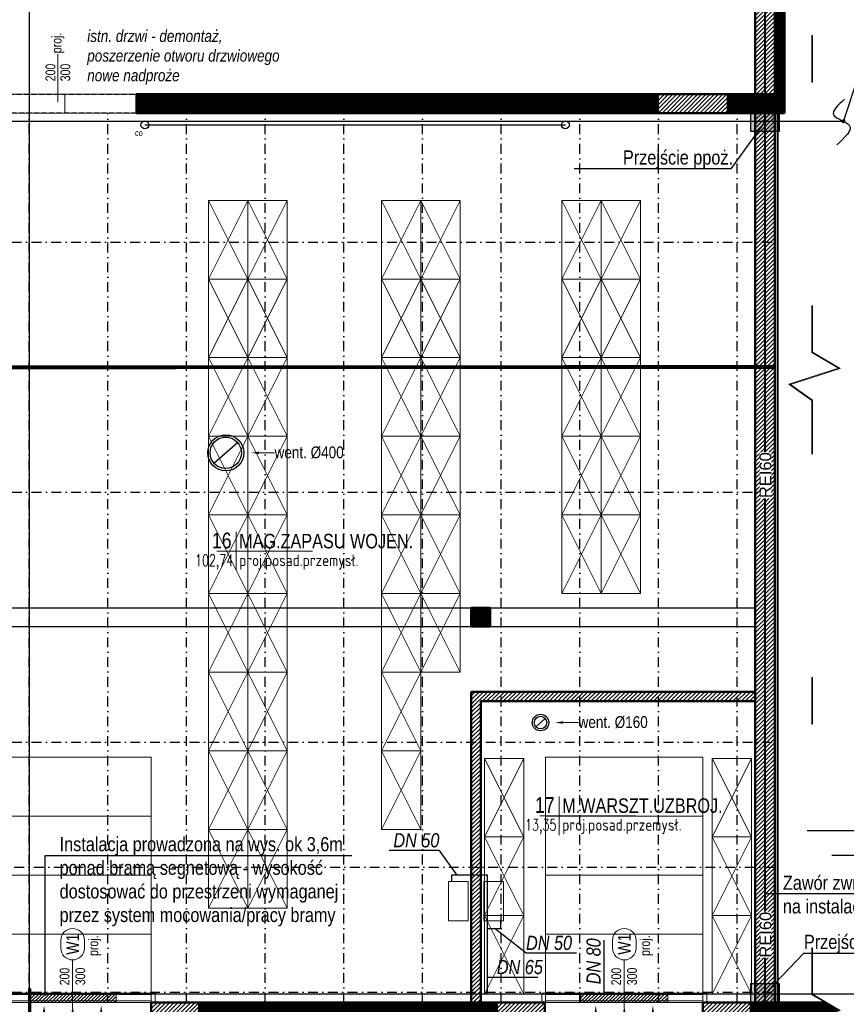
# Model space of a CAD drawing. Header units: centimetres. Extents: x -2715 to 104803, y -1446 to 32152.
# Tile 20 of 31: x 88224 to 89274, y -451 to 801. Entities that reach past the tile are written whole.
import ezdxf
from ezdxf import colors
from ezdxf.entities.mleader import LeaderData, LeaderLine
from ezdxf.enums import TextEntityAlignment as Align
from ezdxf.lldxf.tags import DXFTag
from ezdxf.math import Vec2, Vec3

# ---------------------------------------------------------------- set-up
doc = ezdxf.new("R2010")
doc.units = ezdxf.units.CM
doc.header["$MEASUREMENT"] = 0
for name, pattern in [('ACAD_ISO04W100', [30, 24, -3, 0, -3]), ('DASHDOT2', [0.5, 0.25, -0.125, 0, -0.125]), ('HIDDEN', [9.525, 6.35, -3.175]), ('HIDDENX2', [19.05, 12.7, -6.35])]:
    doc.linetypes.add(name, pattern=pattern)
for name, color, linetype, lineweight in [('0_TXT', 252, 'Continuous', 15), ('0_TXT niewidoczne', 252, 'Continuous', 15), ('1_ doors proj.', 252, 'Continuous', 15), ('1_ hatch', 252, 'Continuous', 9), ('1_ hatch proj.', 252, 'Continuous', 9), ('1_ projection', 252, 'HIDDENX2', 5), ('1_ przerywana  S_CONSTRUCTION', 252, 'DASHDOT2', 25), ('1_ view 1', 252, 'Continuous', 15), ('1_ wall DIV', 252, 'Continuous', 40), ('1_ wall STRUCT', 252, 'Continuous', 50), ('1_ wall STRUCT proj.', 252, 'Continuous', 50), ('1_ wall STRUCT-DIV rozbiorka', 252, 'Continuous', 9), ('2_ doors description proj.', 252, 'Continuous', 15), ('2_ equipment proj._skrzynie', 252, 'Continuous', 9), ('3_ PPOŻ  opisy', 252, 'Continuous', 18), ('przekroj projektowany', 252, 'ACAD_ISO04W100', 70)]:
    doc.layers.add(name, color=color, linetype=linetype, lineweight=lineweight)
doc.layers.add('1_ area', color=252, linetype='Continuous', lineweight=9, plot=False)
for name, color, linetype in [('1_ dach - osie', 252, 'DASHDOT'), ('4_INST._co', 252, 'Continuous'), ('DIM', 252, 'Continuous'), ('IS_Opis', 140, 'SOLID'), ('IS_Zimna_woda', 160, 'SOLID')]:
    doc.layers.add(name, color=color, linetype=linetype)
doc.layers.add('IS_Opisy_działek_Wodociag', color=7, linetype='SOLID', true_color=0x000000)
doc.styles.add('ARIAL', font='arial.ttf', dxfattribs={"width": 0.8})
doc.styles.add('BIKTS', font='bikromsw.shx', dxfattribs={"width": 0.85})
doc.styles.add('opis100', font='ARIALN.TTF', dxfattribs={"height": 18})
doc.styles.get("Standard").update_dxf_attribs({"font": 'ARIALN.TTF'})
doc.styles.add('TXT_D', font='arial.ttf')
doc.styles.add('TXT_M', font='romans.shx', dxfattribs={"width": 0.75, "oblique": 15})
doc.styles.add('TXT_S', font='romand.shx')
tags = doc.linetypes.add('Dash', pattern=[15, 10, -5]).pattern_tags.tags
tags[6:7] = [DXFTag(74, 4), DXFTag(75, 0), DXFTag(340, '0'), DXFTag(46, 0.0), DXFTag(50, 0.0), DXFTag(44, 0.0), DXFTag(45, 0.0)]
tags[4:5] = [DXFTag(74, 4), DXFTag(75, 0), DXFTag(340, '0'), DXFTag(46, 0.0), DXFTag(50, 0.0), DXFTag(44, 0.0), DXFTag(45, 0.0)]
tags = doc.linetypes.add('DASHDOT', pattern=[20, 10, -5, 0, -5]).pattern_tags.tags
tags[10:11] = [DXFTag(74, 4), DXFTag(75, 0), DXFTag(340, '0'), DXFTag(46, 0.0), DXFTag(50, 0.0), DXFTag(44, 0.0), DXFTag(45, 0.0)]
tags[8:9] = [DXFTag(74, 4), DXFTag(75, 0), DXFTag(340, '0'), DXFTag(46, 0.0), DXFTag(50, 0.0), DXFTag(44, 0.0), DXFTag(45, 0.0)]
tags[6:7] = [DXFTag(74, 4), DXFTag(75, 0), DXFTag(340, '0'), DXFTag(46, 0.0), DXFTag(50, 0.0), DXFTag(44, 0.0), DXFTag(45, 0.0)]
tags[4:5] = [DXFTag(74, 4), DXFTag(75, 0), DXFTag(340, '0'), DXFTag(46, 0.0), DXFTag(50, 0.0), DXFTag(44, 0.0), DXFTag(45, 0.0)]
doc.linetypes.add('Rozbiö˘ka', pattern='A,7,[121,msgB.shx,S=1,R=0,X=0.5,Y=-1.826635],7', length=14)
tags = doc.linetypes.add('SOLID', pattern=[10, 10, 0]).pattern_tags.tags
tags[6:7] = [DXFTag(74, 4), DXFTag(75, 0), DXFTag(340, '0'), DXFTag(46, 0.0), DXFTag(50, 0.0), DXFTag(44, 0.0), DXFTag(45, 0.0)]
tags[4:5] = [DXFTag(74, 4), DXFTag(75, 0), DXFTag(340, '0'), DXFTag(46, 0.0), DXFTag(50, 0.0), DXFTag(44, 0.0), DXFTag(45, 0.0)]
doc.linetypes.add('TRACKS', pattern='A,0.15,[130,IS_LineDef.shx,S=0.25,R=0,X=0,Y=0],0.15', length=0.3)
pattern_1 = [(45, (-154, -2e-12), (-2.65165043, 2.65165043), [])]

# ---------------------------------------------------------------- blocks, each defined once
blk = doc.blocks.new('co')
at = {"linetype": 'TRACKS', "ltscale": 10}
blk.add_lwpolyline([(69784.8, -154.6), (70319.2, -154.6)], dxfattribs=at)
for centre in [(69784.8, -154.6), (70319.2, -154.6)]:
    blk.add_circle(centre, 5)
at = {"style": 'BIKTS', "width": 0.8}
blk.add_attdef('W', text='', height=8, rotation=0, dxfattribs=at).set_placement((69777.1, -160.7), align=Align.TOP_CENTER)
blk = doc.blocks.new('vcfnbvcnbvm')
at = {"linetype": 'Dash', "ltscale": 20}
for points in [[(-205, 6), (-5, 6), (-5, 306), (-205, 306), (-205, 6)], [(-205, 231), (-5, 231)], [(-205, 156), (-5, 156)], [(-205, 81), (-5, 81)]]:
    blk.add_lwpolyline(points, dxfattribs=at)
for points in [[(-210, 6), (-205, 6), (-205, -6), (-210, -6), (-210, 6)], [(-210, 6), (-205, 6), (-205, -6), (-210, -6), (-210, 6)], [(-205, 4), (-5, 4), (-5, -4), (-205, -4), (-205, 6)], [(0, 6), (-5, 6), (-5, -6), (0, -6), (0, 6)], [(0, 6), (-5, 6), (-5, -6), (0, -6), (0, 6)]]:
    blk.add_lwpolyline(points)
blk = doc.blocks.new('_OZN.DRZWI')
blk.add_line((0, 0), (61.1, 0))
blk.add_lwpolyline([(-15, 15, -1), (-15, -15), (-25, -15, -1), (-25, 15)], format="xyb", close=True)
at = {"style": 'BIKTS', "width": 0.8}
blk.add_attdef('WYSOK', text='', height=8, rotation=0, dxfattribs=at).set_placement((27.6, 12.7), align=Align.TOP_CENTER)
for p in [(-20, 0), (75.1, 0)]:
    blk.add_attdef('OZN', text='', height=8, rotation=0, dxfattribs=at).set_placement(p, align=Align.MIDDLE)
blk.add_attdef('SZEROK', text='', height=8, rotation=0, dxfattribs=at).set_placement((27.6, -12.4), align=Align.CENTER)
blk = doc.blocks.new('MET')
at = {"layer": '0_TXT niewidoczne'}
for p, q in [((0, -20), (0, 20)), ((-20, 0), (78.7, 0))]:
    blk.add_line(p, q, dxfattribs=at)
at = {"style": 'TXT_D', "width": 0.8, "flags": 4}
blk.add_attdef('NUMER', text='', height=15, dxfattribs=at).set_placement((-6.7, 3.8), align=Align.RIGHT)
blk.add_attdef('NAZWA', (4.1, 3.8), '', height=15, dxfattribs=at)
at = {"layer": '0_TXT niewidoczne', "style": 'TXT_M', "width": 0.8, "flags": 4}
blk.add_attdef('M2', text='', height=12, dxfattribs=at).set_placement((-6.1, -15.4), align=Align.RIGHT)
blk.add_attdef('POSADZKA', (4.1, -15.4), '', height=12, dxfattribs=at)
blk = doc.blocks.new('fdgfhgfhfh')
at = {"layer": 'DIM'}
blk.add_circle((0, 0), 5, dxfattribs=at)
blk.add_circle((0, 0), 5, dxfattribs=at)
at = {"layer": 'przekroj projektowany', "ltscale": 5}
blk.add_line((0, 255.7), (0, -34), dxfattribs=at)
blk.add_lwpolyline([(32.2, 0), (-87.8, 0), (-49.4, -34.3)], dxfattribs=at)
at = {"layer": 'przekroj projektowany', "color": 7, "ltscale": 5, "insert": (-73.2, 29.9), "char_height": 40, "width": 94.44, "attachment_point": 1, "rotation": 90, "style": 'opis100'}
blk.add_mtext('A', dxfattribs=at)
blk = doc.blocks.new('cxvcbvc')
at = {"layer": '1_ dach - osie'}
blk.add_line((-869, 0), (885.7, 0), dxfattribs=at)
at = {"layer": '1_ area', "rotation": 270}
blk.add_blockref('fdgfhgfhfh', (-1080.5, 0), dxfattribs=at)
blk = doc.blocks.new('RDFEWFGRDGBFH')
at = {"layer": '0_TXT', "color": 150, "linetype": 'ByBlock', "lineweight": -2}
blk.add_line((0, -10), (0, -19.6), dxfattribs=at)
blk.add_open_spline([(0, -19.6), (-1.2, -20.8), (-4.4, -23.7), (4.7, -26.4), (0.8, -31.3), (-0.9, -32.6), (-1.1, -32.7)], degree=3, knots=[0, 0, 0, 0, 4.027858, 10.239386, 15.868897, 16.708323, 16.708323, 16.708323, 16.708323], dxfattribs=at)
at = {"layer": '0_TXT', "color": 150}
blk.add_solid([(-1.7, -10), (0, 0), (1.7, -10)], dxfattribs=at)
blk = doc.blocks.new('NAWIEW')
at = {"layer": '1_ hatch proj.', "linetype": 'Dash', "ltscale": 5}
h = blk.add_hatch(dxfattribs=at)
h.set_pattern_fill('ANSI31', color=256, scale=25)
h.set_pattern_definition([(45, (-87022.5463, 436.0692), (-2.20970869, 2.20970869), [])])
h.paths.add_polyline_path([(-55.3, -13), (55.3, -13), (55.3, -1), (-55.3, -1)])
blk.add_lwpolyline([(-55.3, -13), (55.3, -13), (55.3, -1), (-55.3, -1)], close=True, dxfattribs=at)
at = {"layer": '0_TXT'}
for p in [(-36.3, -16.9), (0, -16.9)]:
    blk.add_blockref('RDFEWFGRDGBFH', p, dxfattribs=at)
at = {"layer": '0_TXT', "xscale": -1}
blk.add_blockref('RDFEWFGRDGBFH', (36.3, -16.9), dxfattribs=at)
blk = doc.blocks.new('vfdbvvcnbvnbv')
blk.add_line((0, -51.4), (0, 9.7))
at = {"style": 'BIKTS', "width": 0.8}
blk.add_attdef('OZN', text='', height=8, rotation=90, dxfattribs=at).set_placement((0, 23.8), align=Align.MIDDLE)
blk.add_attdef('WYSOK', text='', height=8, rotation=90, dxfattribs=at).set_placement((-12.7, -23.8), align=Align.TOP_CENTER)
blk.add_attdef('SZEROK', text='', height=8, rotation=90, dxfattribs=at).set_placement((12.4, -23.8), align=Align.CENTER)
blk = doc.blocks.new('vcvcbv')
blk.add_lwpolyline([(-100, 50), (0, 50), (0, 0), (-100, 0), (-100, 50)])
at = {"linetype": 'Dash', "ltscale": 10}
blk.add_lwpolyline([(-100, 0), (0, 50), (0, 0), (-100, 50), (-100, 0)], dxfattribs=at)
blk = doc.blocks.new('sdadsfsdfd')
at = {"layer": '2_ equipment proj._skrzynie', "rotation": 90}
for p in [(1285, 100), (1335, 100), (1505, 100), (1555, 100), (1734, 100), (1784, 100), (1285, 0), (1335, 0), (1505, 0), (1555, 0), (1734, 0), (1784, 0), (1285, -100), (1335, -100), (1505, -100), (1555, -100), (1734, -100), (1784, -100), (1285, -200), (1335, -200), (1505, -200), (1555, -200), (1734, -200), (1784, -200), (1285, -300), (1335, -300), (1505, -300), (1555, -300), (1734, -300), (1784, -300), (1285, -400), (1335, -400), (1505, -400), (1555, -400), (1285, -500), (1335, -500), (1505, -500), (1285, -600), (1335, -600), (1505, -600), (1636, -609.5), (1925, -609.5), (1285, -700), (1335, -700), (1636, -709.5), (1925, -709.5), (1636, -809.5), (1925, -809.5)]:
    blk.add_blockref('vcvcbv', p, dxfattribs=at)
blk = doc.blocks.new('_DOT')
at = {"color": 0, "linetype": 'ByBlock'}
blk.add_line((-0.5, 0), (-1, 0), dxfattribs=at)
at = {"color": 0, "linetype": 'ByBlock', "const_width": 0.5}
blk.add_lwpolyline([(-0.25, 0, 1), (0.25, 0, 1)], format="xyb", close=True, dxfattribs=at)
blk = doc.blocks.new('hgfhgjgjj')
at = {"layer": '1_ przerywana  S_CONSTRUCTION', "color": 150, "linetype": 'Dash', "ltscale": 20}
blk.add_lwpolyline([(-15, -13.2), (15, 13.2)], dxfattribs=at)
for radius in [23, 20]:
    blk.add_circle((0, 0), radius, dxfattribs=at)
at = {"layer": '0_TXT', "color": 150}
ml = blk.add_multileader_mtext('Standard', dxfattribs=at)
ml.set_content('{\\fArial Narrow|b0|i0|c238|p34;\\H83.333333x;went. %%C400} ')
ml.set_leader_properties()
ml.build(insert=Vec2(0, 0))
ml.multileader.update_dxf_attribs({"dogleg_length": 0.36, "arrow_head_size": 10})
ctx = ml.context
ctx.base_point, ctx.char_height, ctx.arrow_head_size, ctx.landing_gap_size, ctx.plane_origin = Vec3(61.9, 0), 0.18, 10, 0.09, Vec3(32.3, 0)
notes = []
notes.append((ctx, [(0, (1, 1, 0), (61.5, 0), (1, 0), 0.36, [(0, [(32.3, 0)], 0, [])])]))
ctx.mtext.insert, ctx.mtext.flow_direction = Vec3(62, 8.1), 5
for ctx, leaders in notes:
    for number, flags, end, landing, length, lines in leaders:
        leader = LeaderData()
        leader.index, (leader.has_last_leader_line, leader.has_dogleg_vector, leader.attachment_direction) = number, flags
        leader.last_leader_point, leader.dogleg_vector, leader.dogleg_length = Vec3(end), Vec3(landing), length
        for number, points, colour, breaks in lines:
            line = LeaderLine()
            line.index, line.vertices, line.color, line.breaks = number, Vec3.list(points), colors.encode_raw_color(colour), breaks
            leader.lines.append(line)
        ctx.leaders.append(leader)
blk = doc.blocks.new('frgfdhgfhgf')
at = {"layer": '1_ przerywana  S_CONSTRUCTION', "color": 150, "linetype": 'Dash', "ltscale": 20}
blk.add_lwpolyline([(-6, -5.3), (6, 5.3)], dxfattribs=at)
at = {"layer": '1_ przerywana  S_CONSTRUCTION', "color": 150, "linetype": 'Dash', "ltscale": 10}
for radius in [10.5, 8]:
    blk.add_circle((0, 0), radius, dxfattribs=at)
at = {"layer": '0_TXT', "color": 150}
ml = blk.add_multileader_mtext('Standard', dxfattribs=at)
ml.set_content('{\\fArial Narrow|b0|i0|c238|p34;\\H83.333333x;went. %%C160}', color=150)
ml.set_leader_properties()
ml.build(insert=Vec2(0, 0))
ml.multileader.update_dxf_attribs({"dogleg_length": 0.36, "arrow_head_size": 10})
ctx = ml.context
ctx.base_point, ctx.char_height, ctx.arrow_head_size, ctx.landing_gap_size, ctx.plane_origin = Vec3(48.3, 0), 0.18, 10, 0.09, Vec3(18.7, 0)
notes = []
notes.append((ctx, [(0, (1, 1, 0), (47.9, 0), (1, 0), 0.36, [(0, [(18.7, 0)], 0, [])])]))
ctx.mtext.insert, ctx.mtext.flow_direction = Vec3(48.4, 8.1), 5
for ctx, leaders in notes:
    for number, flags, end, landing, length, lines in leaders:
        leader = LeaderData()
        leader.index, (leader.has_last_leader_line, leader.has_dogleg_vector, leader.attachment_direction) = number, flags
        leader.last_leader_point, leader.dogleg_vector, leader.dogleg_length = Vec3(end), Vec3(landing), length
        for number, points, colour, breaks in lines:
            line = LeaderLine()
            line.index, line.vertices, line.color, line.breaks = number, Vec3.list(points), colors.encode_raw_color(colour), breaks
            leader.lines.append(line)
        ctx.leaders.append(leader)

msp = doc.modelspace()

# ---------------------------------------------------------------- hatches: boundary and pattern name
at = {"layer": '1_ hatch'}
h = msp.add_hatch(dxfattribs=at)
h.set_pattern_fill('ANSI31', color=256, scale=10)
h.paths.add_polyline_path([(89178.55, 1206.93), (89178.55, 1166.93), (89183.55, 1166.93), (89183.55, 705.93), (89123.55, 705.93), (89123.55, 681.93), (89195.55, 681.93), (89195.55, 1166.93), (89226.12, 1166.93), (89208.85, 1179.22), (89272.05, 1199.53), (89259.37, 1206.93)])
h = msp.add_hatch(dxfattribs=at)
h.set_pattern_fill('ANSI31', color=256, scale=10)
edge = h.paths.add_edge_path()
edge.add_line((88372.05, 681.93), (88372.05, 705.93))
edge.add_line((88372.05, 705.93), (89034.55, 705.93))
edge.add_line((89034.55, 705.93), (89034.55, 681.93))
edge.add_line((89034.55, 681.93), (88373.33, 681.93))
h = msp.add_hatch(dxfattribs=at)
h.set_pattern_fill('ANSI31', color=256, scale=10)
h.paths.add_polyline_path([(88797.55, 28.93), (88797.55, 52.93), (88821.55, 52.93), (88821.55, 28.93)])
h = msp.add_hatch(dxfattribs=at)
h.set_pattern_fill('ANSI31', color=256, scale=10)
h.paths.add_polyline_path([(88451.88, -489.07), (88451.88, -449.07), (88830.05, -449.07), (88830.05, -489.07)])
h = msp.add_hatch(dxfattribs=at)
h.set_pattern_fill('ANSI31', color=256, scale=10)
h.paths.add_polyline_path([(89153.05, -449.07), (89153.05, -489.07), (89214.78, -489.07), (89200.95, -479.23), (89264.14, -458.91), (89247.27, -449.07)])
at = {"layer": '1_ hatch proj.'}
h = msp.add_hatch(dxfattribs=at)
h.set_pattern_fill('ANSI31', color=256, scale=30)
h.set_pattern_definition(pattern_1)
h.paths.add_polyline_path([(89183.55, 705.93), (89158.55, 705.93), (89158.55, 1166.93), (89183.55, 1166.93)])
h = msp.add_hatch(dxfattribs=at)
h.set_pattern_fill('ANSI31', color=256, scale=30)
h.paths.add_polyline_path([(89034.55, 681.93), (89123.55, 681.93), (89123.55, 705.93), (89034.55, 705.93)])
h = msp.add_hatch(dxfattribs=at)
h.set_pattern_fill('ANSI31', color=256, scale=30)
h.set_pattern_definition(pattern_1)
h.paths.add_polyline_path([(89183.55, -449.07), (89158.55, -449.07), (89158.55, 681.93), (89183.55, 681.93)])
h = msp.add_hatch(dxfattribs=at)
h.set_pattern_fill('ANSI31', color=256, scale=30)
h.set_pattern_definition(pattern_1)
h.paths.add_polyline_path([(88809.55, -449.07), (88797.55, -449.07), (88797.55, -54.07), (89158.55, -54.07), (89158.55, -66.07), (88809.55, -66.07)])
h = msp.add_hatch(dxfattribs=at)
h.set_pattern_fill('ANSI31', color=256, scale=30)
h.set_pattern_definition([(45, (1396.3333, 2e-13), (-2.65165043, 2.65165043), [])])
h.paths.add_polyline_path([(88451.88, -489.07), (88390.88, -489.07), (88390.88, -449.07), (88451.88, -449.07)])
h = msp.add_hatch(dxfattribs=at)
h.set_pattern_fill('ANSI31', color=256, scale=30)
h.set_pattern_definition([(45, (1835.5, -2e-12), (-2.65165043, 2.65165043), [])])
h.paths.add_polyline_path([(88891.05, -489.07), (88830.05, -489.07), (88830.05, -449.07), (88891.05, -449.07)])
h = msp.add_hatch(dxfattribs=at)
h.set_pattern_fill('ANSI31', color=256, scale=30)
h.set_pattern_definition([(45, (2097.5, 2e-13), (-2.65165043, 2.65165043), [])])
h.paths.add_polyline_path([(89153.05, -489.07), (89092.05, -489.07), (89092.05, -449.07), (89153.05, -449.07)])
at = {"layer": 'IS_Zimna_woda', "transparency": 33554687}
for points in [[(89189.05, 684.6), (89153.05, 684.6), (89153.05, 658.6), (89189.05, 658.6)], [(89189.05, -424.88), (89153.05, -424.88), (89153.05, -450.88), (89189.05, -450.88)]]:
    msp.add_hatch(color=40, dxfattribs=at).paths.add_polyline_path(points)

# ---------------------------------------------------------------- linework, layer by layer
at = {"layer": '1_ area'}
msp.add_lwpolyline([(88162.55, 705.93), (89183.55, 705.93), (89183.55, 1166.93), (88162.55, 1166.93)], close=True, dxfattribs=at)
for points in [[(88123.55, 681.93), (88123.55, -449.07), (88797.55, -449.07), (88797.55, -54.07), (89158.55, -54.07), (89158.55, 681.93), (88123.55, 681.93)], [(88809.55, -449.07), (88809.55, -66.07), (89158.55, -66.07), (89158.55, -449.07), (88809.55, -449.07)]]:
    msp.add_lwpolyline(points, dxfattribs=at)
at = {"layer": '1_ projection'}
for points in [[(88128.88, -449.07), (88451.88, -449.07)], [(88830.05, -449.07), (89153.05, -449.07)]]:
    msp.add_lwpolyline(points, dxfattribs=at)
at = {"layer": '1_ przerywana  S_CONSTRUCTION', "linetype": 'HIDDEN'}
msp.add_lwpolyline([(88172.05, 681.93), (88172.05, 705.93), (88372.05, 705.93), (88372.05, 681.93), (88172.05, 681.93)], dxfattribs=at)
at = {"layer": '1_ przerywana  S_CONSTRUCTION', "ltscale": 50}
for points in [[(88235.55, -449.07), (88235.55, 681.93)], [(88335.55, -449.07), (88335.55, 681.93)], [(88435.55, -449.07), (88435.55, 681.93)], [(88535.55, -449.07), (88535.55, 681.93)], [(88635.55, -449.07), (88635.55, 681.93)], [(88735.55, -449.07), (88735.55, 681.93)], [(88835.55, -449.07), (88835.55, 681.93)], [(88935.55, -449.07), (88935.55, 681.93)], [(89035.55, -449.07), (89035.55, 681.93)], [(89135.55, -449.07), (89135.55, 681.93)], [(86682.49, 517.05), (89183.49, 517.93)], [(86682.55, 199.93), (89183.55, 199.93)], [(86682.55, -118.07), (89183.55, -118.07)], [(86685.55, -277.07), (89183.55, -277.07)], [(86682.55, -436.07), (89183.55, -436.07)]]:
    msp.add_lwpolyline(points, dxfattribs=at)
at = {"layer": '1_ przerywana  S_CONSTRUCTION', "color": 18, "ltscale": 100, "const_width": 5}
msp.add_lwpolyline([(86215.55, 358.41), (89183.55, 358.93)], dxfattribs=at)
at = {"layer": '1_ przerywana  S_CONSTRUCTION', "linetype": 'Dash', "ltscale": 30}
for points in [[(86835.55, 52.93), (89158.55, 52.93)], [(86685.55, 28.93), (89158.55, 28.93)]]:
    msp.add_lwpolyline(points, dxfattribs=at)
at = {"layer": '1_ view 1'}
for points in [[(89230.29, 780.6), (89231.29, 780.6), (89231.29, 721.36), (89230.29, 721.36)], [(89230.29, -35.93), (89231.29, -35.93), (89231.29, -95.16), (89230.29, -95.16)], [(89230.29, -379.35), (89231.29, -379.35), (89231.29, -438.59), (89230.29, -438.59)]]:
    msp.add_lwpolyline(points, close=True, dxfattribs=at)
for points in [[(89230.29, 248.26), (89230.29, 316.42), (89200.95, 337.3), (89264.14, 357.61), (89230.29, 377.36), (89230.29, 437.17)], [(89231.29, 248.26), (89231.29, 316.94), (89203.15, 336.96), (89266.58, 357.35), (89231.29, 377.94), (89231.29, 437.17)], [(89230.29, -568.26), (89230.29, -500.1), (89200.95, -479.23), (89264.14, -458.91), (89230.29, -439.16), (89230.29, -379.35)], [(89231.29, -568.26), (89231.29, -499.59), (89203.15, -479.57), (89266.58, -459.18), (89231.29, -438.59), (89231.29, -379.35)]]:
    msp.add_lwpolyline(points, dxfattribs=at)
at = {"layer": '1_ wall DIV'}
msp.add_lwpolyline([(89183.55, -449.07), (89183.55, 681.93), (89186.55, 681.93), (89186.55, -449.07), (89183.55, -449.07)], dxfattribs=at)
at = {"layer": '1_ wall STRUCT'}
for points in [[(89183.55, 1206.93), (89178.55, 1206.93), (89178.55, 1166.93), (89183.55, 1166.93), (89183.55, 705.93), (89123.55, 705.93), (89123.55, 681.93), (89195.55, 681.93)], [(89195.55, 681.93), (89195.55, 1166.93), (89226.12, 1166.93)], [(88372.05, 681.93), (88372.05, 705.93), (89034.55, 705.93), (89034.55, 681.93), (88372.05, 681.93)], [(88797.55, 28.93), (88797.55, 52.93), (88821.55, 52.93), (88821.55, 28.93), (88797.55, 28.93)], [(88451.88, -489.07), (88451.88, -449.07), (88830.05, -449.07), (88830.05, -489.07), (88451.88, -489.07)], [(89183.55, -449.07), (89153.05, -449.07), (89153.05, -489.07), (89214.78, -489.07)], [(89247.27, -449.07), (89183.55, -449.07)]]:
    msp.add_lwpolyline(points, dxfattribs=at)
at = {"layer": '1_ wall STRUCT proj.'}
for points in [[(89183.55, 705.93), (89158.55, 705.93), (89158.55, 1166.93), (89183.55, 1166.93), (89183.55, 705.93)], [(89034.55, 681.93), (89123.55, 681.93), (89123.55, 705.93), (89034.55, 705.93), (89034.55, 681.93)], [(89183.55, -449.07), (89158.55, -449.07), (89158.55, 681.93), (89183.55, 681.93), (89183.55, -449.07)], [(88451.88, -489.07), (88390.88, -489.07), (88390.88, -449.07), (88451.88, -449.07), (88451.88, -489.07)], [(88891.05, -489.07), (88830.05, -489.07), (88830.05, -449.07), (88891.05, -449.07), (88891.05, -489.07)], [(89153.05, -489.07), (89092.05, -489.07), (89092.05, -449.07), (89153.05, -449.07), (89153.05, -489.07)]]:
    msp.add_lwpolyline(points, dxfattribs=at)
msp.add_lwpolyline([(88809.55, -449.07), (88797.55, -449.07), (88797.55, -54.07), (89158.55, -54.07), (89158.55, -66.07), (88809.55, -66.07)], close=True, dxfattribs=at)
at = {"layer": '1_ wall STRUCT-DIV rozbiorka', "linetype": 'Rozbiö˘ka'}
msp.add_lwpolyline([(88372.05, 681.93), (88281.05, 681.93), (88281.05, 705.93), (88372.05, 705.93)], dxfattribs=at)
at = {"layer": '3_ PPOŻ  opisy', "linetype": 'HIDDEN', "ltscale": 2.5, "const_width": 2.5}
msp.add_lwpolyline([(89171.05, 1236.93), (89171.05, -519.07)], dxfattribs=at)
at = {"layer": '3_ PPOŻ  opisy', "linetype": 'Continuous', "lineweight": 20, "ltscale": 3}
for points in [[(88768.48, -345.02), (88768.48, -295.02), (88793.48, -295.02), (88793.48, -345.02), (88768.48, -345.02)], [(88838.61, -345.02), (88838.61, -295.02), (88813.61, -295.02), (88813.61, -345.02), (88838.61, -345.02)]]:
    msp.add_lwpolyline(points, dxfattribs=at)
at = {"layer": 'IS_Opis'}
msp.add_spline([(89272.01, 699.55), (89258.01, 679.55), (89278.01, 666.55), (89262.01, 641.55)], degree=3, dxfattribs=at)
at = {"layer": 'IS_Opisy_działek_Wodociag'}
for points in [[(88779.5, -287.12), (88757, -255.62), (88693.05, -255.62)], [(88828.34, -355.25), (88867.18, -386.07), (88931.13, -386.07)], [(88966.56, -437.88), (88966.56, -369.93)], [(88818.1, -416.76), (88882.05, -416.76)]]:
    msp.add_lwpolyline(points, dxfattribs=at)
at = {"layer": 'IS_Zimna_woda', "color": 40}
for points in [[(89153.05, 684.6), (89189.05, 684.6), (89189.05, 658.6), (89153.05, 658.6)], [(89153.05, -424.88), (89189.05, -424.88), (89189.05, -450.88), (89153.05, -450.88)]]:
    msp.add_lwpolyline(points, close=True, dxfattribs=at)
at = {"layer": 'IS_Zimna_woda'}
for points in [[(88818.1, -287.12), (88772.55, -287.12)], [(88772.55, -287.12), (88772.55, -294.48)], [(88818.1, -355.25), (88818.1, -287.12)], [(88834.55, -345.22), (88834.55, -355.25)], [(88834.55, -355.25), (88818.1, -355.25)], [(88818.1, -437.88), (88818.1, -355.25)], [(87430.64, -437.88), (88818.1, -437.88)], [(88818.1, -437.88), (89317.76, -437.88)]]:
    msp.add_lwpolyline(points, dxfattribs=at)

# ---------------------------------------------------------------- block references
at = {"layer": '0_TXT'}
ref = msp.add_blockref('MET', (88498.82, 124.73), dxfattribs=dict(at, xscale=1.23, yscale=1.23, zscale=1.23, rotation=359.9999999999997))
ref.add_attrib('NUMER', '16', dxfattribs={"layer": '0', "height": 20, "style": 'TXT_D', "width": 0.8, "flags": 4}).set_placement((88492.86, 128.42), align=Align.RIGHT)
ref.add_attrib('NAZWA', 'MAG.ZAPASU WOJEN.', (88502.51, 128.42), dxfattribs={"layer": '0', "height": 18.45, "style": 'TXT_D', "width": 0.8, "flags": 4})
ref.add_attrib('M2', '102,74', dxfattribs={"layer": '0', "height": 14.76, "style": 'TXT_S', "width": 0.7, "flags": 4}).set_placement((88495.13, 105.84), align=Align.RIGHT)
ref.add_attrib('POSADZKA', 'proj.posad.przemysł.', (88502.51, 105.84), dxfattribs={"layer": '0', "color": 150, "height": 14.76, "style": 'TXT_S', "width": 0.8, "flags": 4})
for name, p in [('frgfdhgfhgf', (88885.55, -93.07)), ('NAWIEW', (88290.88, -436.07)), ('NAWIEW', (88992.05, -436.07))]:
    msp.add_blockref(name, p, dxfattribs=at)
ref = msp.add_blockref('MET', (88909.44, -211.6), dxfattribs=dict(at, xscale=1.23, yscale=1.23, zscale=1.23, rotation=359.9999999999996))
ref.add_attrib('NUMER', '17', dxfattribs={"layer": '0', "height": 20, "style": 'TXT_D', "width": 0.8, "flags": 4}).set_placement((88903.48, -207.91), align=Align.RIGHT)
ref.add_attrib('NAZWA', 'M.WARSZT.UZBROJ.', (88913.13, -207.91), dxfattribs={"layer": '0', "height": 18.45, "style": 'TXT_D', "width": 0.8, "flags": 4})
ref.add_attrib('M2', '13,35', dxfattribs={"layer": '0', "height": 14.76, "style": 'TXT_S', "width": 0.7, "flags": 4}).set_placement((88905.75, -230.5), align=Align.RIGHT)
ref.add_attrib('POSADZKA', 'proj.posad.przemysł.', (88913.13, -230.5), dxfattribs={"layer": '0', "color": 150, "height": 14.76, "style": 'TXT_S', "width": 0.8, "flags": 4})
at = {"layer": '1_ area', "rotation": 90}
msp.add_blockref('cxvcbvc', (88236.05, 393.47), dxfattribs=at)
at = {"layer": '1_ doors proj.'}
for p in [(88395.88, -443.07), (89097.05, -443.07)]:
    msp.add_blockref('vcfnbvcnbvm', p, dxfattribs=at)
at = {"layer": '1_ view 1'}
msp.add_blockref('hgfhgjgjj', (88485.55, 249.93), dxfattribs=at)
at = {"layer": '2_ doors description proj.'}
ref = msp.add_blockref('vfdbvvcnbvnbv', (88272.05, 747.3), dxfattribs=at)
ref.add_attrib('SZEROK', '200', dxfattribs={"layer": '0', "color": 7, "height": 12.5, "rotation": 90.00001, "style": 'BIKTS', "width": 0.8}).set_placement((88268.92, 733.52), align=Align.CENTER)
ref.add_attrib('WYSOK', '300', dxfattribs={"layer": '0', "color": 7, "height": 12.5, "rotation": 90.00001, "style": 'BIKTS', "width": 0.8}).set_placement((88275.35, 733.52), align=Align.TOP_CENTER)
ref.add_attrib('OZN', 'proj.', dxfattribs={"layer": '0', "color": 7, "height": 12.5, "rotation": 90.00001, "style": 'BIKTS', "width": 0.8}).set_placement((88272.05, 771.07), align=Align.MIDDLE)
ref = msp.add_blockref('_OZN.DRZWI', (88290.88, -394.9), dxfattribs=dict(at, xscale=-1, rotation=89.99999999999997))
ref.add_attrib('OZN', 'proj.', dxfattribs={"layer": '0', "color": 7, "lineweight": 5, "height": 12.5, "rotation": 90, "style": 'BIKTS', "width": 0.8}).set_placement((88318.7, -376.85), align=Align.MIDDLE)
ref.add_attrib('WYSOK', '300', dxfattribs={"layer": '0', "color": 7, "lineweight": 5, "height": 12.5, "rotation": 90, "style": 'BIKTS', "width": 0.8}).set_placement((88294.42, -415.86), align=Align.TOP_CENTER)
ref.add_attrib('SZEROK', '200', dxfattribs={"layer": '0', "color": 7, "lineweight": 5, "height": 12.5, "rotation": 90, "style": 'BIKTS', "width": 0.8}).set_placement((88286.87, -416.06), align=Align.CENTER)
ref.add_attrib('OZN', 'W1', dxfattribs={"layer": '0', "color": 7, "lineweight": 5, "height": 16, "rotation": 90, "style": 'ARIAL', "width": 0.8}).set_placement((88290.88, -374.9), align=Align.MIDDLE)
ref = msp.add_blockref('_OZN.DRZWI', (88992.05, -394.9), dxfattribs=dict(at, xscale=-1, rotation=89.99999999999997))
ref.add_attrib('OZN', 'proj.', dxfattribs={"layer": '0', "color": 7, "lineweight": 5, "height": 12.5, "rotation": 90, "style": 'BIKTS', "width": 0.8}).set_placement((89019.87, -376.85), align=Align.MIDDLE)
ref.add_attrib('WYSOK', '300', dxfattribs={"layer": '0', "color": 7, "lineweight": 5, "height": 12.5, "rotation": 90, "style": 'BIKTS', "width": 0.8}).set_placement((88995.59, -415.86), align=Align.TOP_CENTER)
ref.add_attrib('SZEROK', '200', dxfattribs={"layer": '0', "color": 7, "lineweight": 5, "height": 12.5, "rotation": 90, "style": 'BIKTS', "width": 0.8}).set_placement((88988.03, -416.06), align=Align.CENTER)
ref.add_attrib('OZN', 'W1', dxfattribs={"layer": '0', "color": 7, "lineweight": 5, "height": 16, "rotation": 90, "style": 'ARIAL', "width": 0.8}).set_placement((88992.05, -374.9), align=Align.MIDDLE)
at = {"layer": '4_INST._co'}
msp.add_blockref('co', (18597.97, 821.54), dxfattribs=at).add_auto_attribs({'W': 'co'})

# ---------------------------------------------------------------- texts
at = {"layer": 'IS_Opisy_działek_Wodociag', "char_height": 18}
for s, insert, attachment_point in [('\\fArial Narrow|b0|i1;DN 50', (88757, -252.03), 9), ('\\fArial Narrow|b0|i1;DN 50', (88867.18, -382.47), 7), ('\\fArial Narrow|b0|i1;DN 65', (88830.1, -413.16), 7)]:
    msp.add_mtext(s, dxfattribs=dict(at, insert=insert, attachment_point=attachment_point))
at = {"layer": 'IS_Opisy_działek_Wodociag', "insert": (88962.24, -425.88), "char_height": 18, "attachment_point": 7, "rotation": 90}
msp.add_mtext('\\fArial Narrow|b0|i1;DN 80', dxfattribs=at)

# ---------------------------------------------------------------- leaders
at = {"layer": 'IS_Opis'}
ml = msp.add_multileader_mtext('Standard', dxfattribs=at)
ml.set_content('Obwodowe doprowadzenie wody zapewniające doprowadzenie wody co najmniej z dwóch stron', color=256)
ml.set_leader_properties(color=256, linetype='ByLayer', lineweight=-1)
ml.set_arrow_properties(name='DOT')
ml.build(insert=Vec2(0, 0))
ml.multileader.update_dxf_attribs({"text_left_attachment_type": 6, "text_right_attachment_type": 6, "dogleg_length": 0.1, "arrow_head_size": 5})
ctx = ml.context
ctx.base_point, ctx.char_height, ctx.arrow_head_size, ctx.landing_gap_size, ctx.plane_origin = Vec3(89360.01, 909), 18, 5, 0.3, Vec3(89324.37, 979.57)
ctx.left_attachment, ctx.right_attachment = 6, 6
notes = []
notes.append((ctx, [(0, (1, 1, 0), (89348.83, 909), (1, 0), 11.18, [(0, [(89270.6, 671.6)], 0, [])])]))
ctx.mtext.insert, ctx.mtext.width, ctx.mtext.flow_direction = Vec3(89360.31, 932.28), 309.1931, 5
ml = msp.add_multileader_mtext('Standard', dxfattribs=at)
ml.set_content('Przejście ppoż.', color=256)
ml.set_leader_properties(color=256, linetype='ByLayer', lineweight=-1)
ml.set_arrow_properties(name='DOT')
ml.build(insert=Vec2(0, 0))
ml.multileader.update_dxf_attribs({"text_left_attachment_type": 6, "text_right_attachment_type": 6, "dogleg_length": 0.1, "arrow_head_size": 5})
ctx = ml.context
ctx.base_point, ctx.char_height, ctx.arrow_head_size, ctx.landing_gap_size, ctx.plane_origin = Vec3(88990.05, 611.24), 18, 5, 0.3, Vec3(89064.07, 782.81)
ctx.left_attachment, ctx.right_attachment = 6, 6
notes.append((ctx, [(0, (1, 1, 0), (89127.23, 611.24), (-1, 0), 0.0000028, [(0, [(89171.05, 671.6)], 0, [])])]))
ctx.mtext.insert, ctx.mtext.width, ctx.mtext.flow_direction = Vec3(88990.35, 634.52), 385.5482, 5
ml = msp.add_multileader_mtext('Standard', dxfattribs=at)
ml.set_content('Instalacja wody socjalnej', color=256)
ml.set_leader_properties(color=256, linetype='ByLayer', lineweight=-1)
ml.set_arrow_properties(name='DOT')
ml.build(insert=Vec2(0, 0))
ml.multileader.update_dxf_attribs({"text_left_attachment_type": 6, "text_right_attachment_type": 6, "dogleg_length": 0.1, "arrow_head_size": 5})
ctx = ml.context
ctx.base_point, ctx.char_height, ctx.arrow_head_size, ctx.landing_gap_size, ctx.plane_origin = Vec3(89289.34, -230.59), 18, 5, 0.3, Vec3(89236.46, -202.02)
ctx.left_attachment, ctx.right_attachment = 6, 6
notes.append((ctx, [(0, (1, 1, 0), (89513.7, -230.59), (-1, 0), 0.1, [(0, [(89547.52, -342.67)], 0, [])])]))
ctx.mtext.insert, ctx.mtext.width, ctx.mtext.flow_direction = Vec3(89289.64, -207.31), 385.5482, 5
ml = msp.add_multileader_mtext('Standard', dxfattribs=at)
ml.set_content('\\pi0,l18;Instalacja prowadzona na wys. ok 3,6m ponad bramą segnetową - wysokość dostosować do przestrzeni wymaganej przez system mocowania/pracy bramy', color=256)
ml.set_leader_properties(color=256, linetype='ByLayer', lineweight=-1)
ml.set_arrow_properties(name='DOT')
ml.build(insert=Vec2(0, 0))
ml.multileader.update_dxf_attribs({"text_left_attachment_type": 6, "text_right_attachment_type": 6, "dogleg_length": 0.1, "arrow_head_size": 5})
ctx = ml.context
ctx.base_point, ctx.char_height, ctx.arrow_head_size, ctx.landing_gap_size, ctx.plane_origin = Vec3(88256.08, -261.98), 18, 5, 0.3, Vec3(88100.09, -202.4)
ctx.left_attachment, ctx.right_attachment = 6, 6
notes.append((ctx, [(0, (1, 1, 0), (88256.08, -261.98), (1, 0), 0.0000028, [(0, [(88256.08, -437.88)], 0, [])])]))
ctx.mtext.insert, ctx.mtext.width, ctx.mtext.flow_direction = Vec3(88256.38, -238.7), 385.5482, 5
ml = msp.add_multileader_mtext('Standard', dxfattribs=at)
ml.set_content('Zawór pierwszeństwa', color=256)
ml.set_leader_properties(color=256, linetype='ByLayer', lineweight=-1)
ml.set_arrow_properties(name='DOT')
ml.build(insert=Vec2(0, 0))
ml.multileader.update_dxf_attribs({"text_left_attachment_type": 6, "text_right_attachment_type": 6, "dogleg_length": 0.1, "arrow_head_size": 5})
ctx = ml.context
ctx.base_point, ctx.char_height, ctx.arrow_head_size, ctx.landing_gap_size, ctx.plane_origin = Vec3(89309.92, -262.11), 18, 5, 0.3, Vec3(89215.33, -249.53)
ctx.left_attachment, ctx.right_attachment = 6, 6
notes.append((ctx, [(0, (1, 1, 0), (89507.58, -262.11), (-1, 0), 0.1, [(0, [(89538.28, -374.08)], 0, [])])]))
ctx.mtext.insert, ctx.mtext.width, ctx.mtext.flow_direction = Vec3(89310.22, -239.12), 385.5482, 5
for ctx, leaders in notes:
    for number, flags, end, landing, length, lines in leaders:
        leader = LeaderData()
        leader.index, (leader.has_last_leader_line, leader.has_dogleg_vector, leader.attachment_direction) = number, flags
        leader.last_leader_point, leader.dogleg_vector, leader.dogleg_length = Vec3(end), Vec3(landing), length
        for number, points, colour, breaks in lines:
            line = LeaderLine()
            line.index, line.vertices, line.color, line.breaks = number, Vec3.list(points), colors.encode_raw_color(colour), breaks
            leader.lines.append(line)
        ctx.leaders.append(leader)

# ---------------------------------------------------------------- next in the draw order: texts
at = {"layer": '1_ wall STRUCT-DIV rozbiorka', "linetype": 'Rozbiö˘ka', "insert": (88309.47, 787.44), "char_height": 15, "width": 251.6155, "attachment_point": 1, "style": 'TXT_D', "bg_fill": 3, "box_fill_scale": 1, "bg_fill_color": 256, "bg_fill_transparency": 0}
msp.add_mtext('{\\fArial Narrow|b0|i1|c238|p34;istn. drzwi - demontaż,\\P\\C150;poszerzenie otworu drzwiowego\\Pnowe nadproże}', dxfattribs=at)

# ---------------------------------------------------------------- next in the draw order: linework, layer by layer
at = {"layer": '1_ area'}
for points in [[(89183.91, -489.07), (86215.55, -489.07), (86215.55, 1206.93), (89183.91, 1206.93)], [(89158.55, -449.07), (86255.55, -449.07), (86255.55, 1166.93), (89158.55, 1166.93)], [(86685.55, -449.07), (89158.55, -449.07), (89158.55, 1166.93), (86685.55, 1166.93)]]:
    msp.add_lwpolyline(points, close=True, dxfattribs=at)

# ---------------------------------------------------------------- next in the draw order: block references
at = {"layer": '2_ equipment proj._skrzynie'}
msp.add_blockref('sdadsfsdfd', (87228.55, 470.93), dxfattribs=at)

# ---------------------------------------------------------------- next in the draw order: texts
at = {"layer": '3_ PPOŻ  opisy', "char_height": 15, "width": 58.5233, "attachment_point": 1, "rotation": 90, "style": 'TXT_D', "bg_fill": 3, "box_fill_scale": 1, "bg_fill_color": 1, "bg_fill_transparency": 0}
for insert in [(89163.88, 192.21), (89163.88, -392.1)]:
    msp.add_mtext('\\pxqc;REI60', dxfattribs=dict(at, insert=insert))

# ---------------------------------------------------------------- next in the draw order: linework, layer by layer
at = {"layer": 'IS_Zimna_woda'}
msp.add_lwpolyline([(87430.64, -280.15), (87430.64, 671.6), (89270.6, 671.6)], dxfattribs=at)

# ---------------------------------------------------------------- next in the draw order: leaders
at = {"layer": 'IS_Opis'}
ml = msp.add_multileader_mtext('Standard', dxfattribs=at)
ml.set_content('Zawór zwrotny antyskażeniowy na instalacji hydrantowej', color=256)
ml.set_leader_properties(color=256, linetype='ByLayer', lineweight=-1)
ml.set_arrow_properties(name='DOT')
ml.build(insert=Vec2(0, 0))
ml.multileader.update_dxf_attribs({"text_left_attachment_type": 6, "text_right_attachment_type": 6, "dogleg_length": 0.1, "arrow_head_size": 5})
ctx = ml.context
ctx.base_point, ctx.char_height, ctx.arrow_head_size, ctx.landing_gap_size, ctx.plane_origin = Vec3(89193.36, -311.05), 18, 5, 0.3, Vec3(89186.66, -244.47)
ctx.left_attachment, ctx.right_attachment = 6, 6
notes = []
notes.append((ctx, [(0, (1, 1, 0), (89478.91, -311.05), (-1, 0), 0.1, [(0, [(89508.32, -427.88)], 0, [])])]))
ctx.mtext.insert, ctx.mtext.width, ctx.mtext.flow_direction = Vec3(89193.66, -287.77), 304.1028, 5
ml = msp.add_multileader_mtext('Standard', dxfattribs=at)
ml.set_content('Przejście ppoż.', color=256)
ml.set_leader_properties(color=256, linetype='ByLayer', lineweight=-1)
ml.set_arrow_properties(name='DOT')
ml.build(insert=Vec2(0, 0))
ml.multileader.update_dxf_attribs({"text_left_attachment_type": 6, "text_right_attachment_type": 6, "dogleg_length": 0.1, "arrow_head_size": 5})
ctx = ml.context
ctx.base_point, ctx.char_height, ctx.arrow_head_size, ctx.landing_gap_size, ctx.plane_origin = Vec3(89220.05, -386.24), 18, 5, 0.3, Vec3(89064.07, -326.66)
ctx.left_attachment, ctx.right_attachment = 6, 6
notes.append((ctx, [(0, (1, 1, 0), (89220.05, -386.24), (1, 0), 0.0000028, [(0, [(89171.05, -437.88)], 0, [])])]))
ctx.mtext.insert, ctx.mtext.width, ctx.mtext.flow_direction = Vec3(89220.35, -362.96), 385.5482, 5
for ctx, leaders in notes:
    for number, flags, end, landing, length, lines in leaders:
        leader = LeaderData()
        leader.index, (leader.has_last_leader_line, leader.has_dogleg_vector, leader.attachment_direction) = number, flags
        leader.last_leader_point, leader.dogleg_vector, leader.dogleg_length = Vec3(end), Vec3(landing), length
        for number, points, colour, breaks in lines:
            line = LeaderLine()
            line.index, line.vertices, line.color, line.breaks = number, Vec3.list(points), colors.encode_raw_color(colour), breaks
            leader.lines.append(line)
        ctx.leaders.append(leader)

doc.saveas('drawing.dxf')
